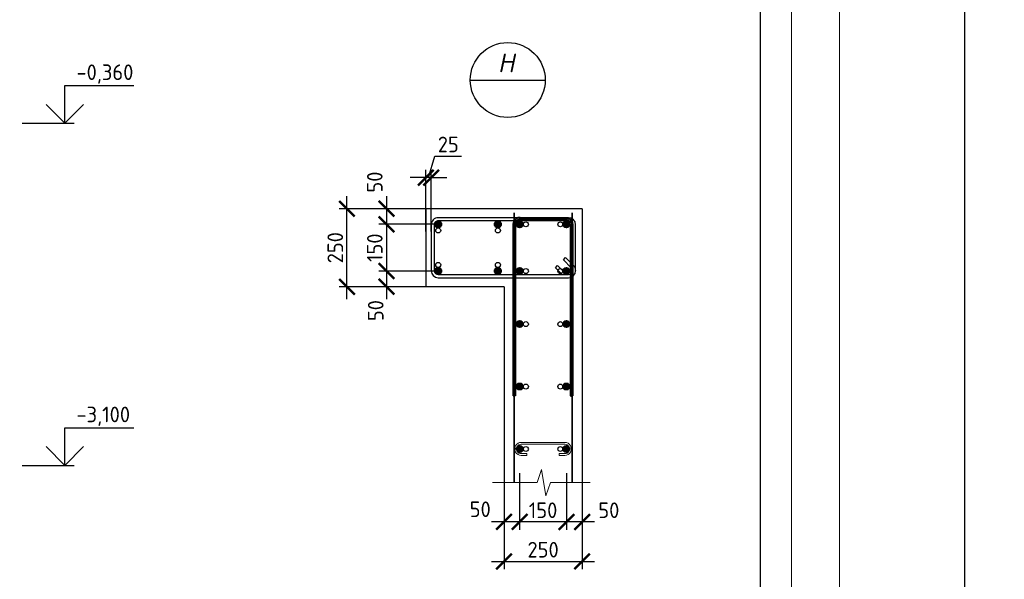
# Model space of a CAD drawing. Header units: millimetres. Extents: x 349531 to 1063351, y -131924 to 96186.
# Tile 77 of 230: x 505730 to 521486, y -48666 to -39705. Entities that reach past the tile are written whole.
import ezdxf
from ezdxf.enums import TextEntityAlignment as Align

# ---------------------------------------------------------------- set-up
doc = ezdxf.new("R2010")
doc.units = ezdxf.units.MM
for name, color, linetype, lineweight in [('0.35 ___', 243, 'Continuous', 35), ('0.4 ___', 121, 'Continuous', 40), ('Арм_хомуты', 133, 'Continuous', 18), ('Арм_шпильки', 143, 'Continuous', 18), ('Арматура', 152, 'Continuous', 40), ('Выноски', 20, 'Continuous', 20), ('РАЗМЕРЫ', 1, 'Continuous', 9), ('Текст', 7, 'Continuous', 25), ('ТОНКИЕ', 7, 'Continuous', 9)]:
    doc.layers.add(name, color=color, linetype=linetype, lineweight=lineweight)
doc.layers.add('ТОЛСТЫЕ_ОСНОВНЫЕ', color=6, linetype='Continuous')
doc.styles.add('GOST 2.304', font='CS_Gost2304.shx')
doc.styles.add('GOST-2.304_Type-B', font='GOST_Common.ttf')
doc.styles.add('Украинский', font='isocpeur.ttf', dxfattribs={"oblique": 12})
doc.dimstyles.new('СПДС', dxfattribs={"dimscale": 100, "dimtxt": 2.5, "dimasz": 2.5, "dimexe": 1.25, "dimexo": 0, "dimtad": 1, "dimdec": 0, "dimtxsty": 'GOST-2.304_Type-B', "dimblk": 'ARCHTICK', "dimcen": 2.5, "dimdle": 2, "dimadec": 0, "dimazin": 2, "dimtfac": 0.75, "dimtdec": 0, "dimtmove": 1, "dimatfit": 3, "dimfxl": 1, "dimtolj": 1, "dimarcsym": 1})

# ---------------------------------------------------------------- blocks, each defined once
blk = doc.blocks.new('*U1378')
at = {"layer": 'ТОЛСТЫЕ_ОСНОВНЫЕ', "color": 6}
blk.add_lwpolyline([(20, 5), (836, 5), (836, 589), (20, 589)], close=True, dxfattribs=at)
at = {"layer": 'ТОНКИЕ'}
blk.add_lwpolyline([(0, 0), (841, 0), (841, 594), (0, 594)], close=True, dxfattribs=at)
blk = doc.blocks.new('*U1397')
at = {"layer": 'ТОЛСТЫЕ_ОСНОВНЫЕ', "color": 6}
blk.add_lwpolyline([(20, 5), (1256, 5), (1256, 589), (20, 589)], close=True, dxfattribs=at)
at = {"layer": 'ТОНКИЕ'}
blk.add_lwpolyline([(0, 0), (1261, 0), (1261, 594), (0, 594)], close=True, dxfattribs=at)
blk = doc.blocks.new('*U683')
at = {"color": 0, "linetype": 'ByBlock', "lineweight": -2}
for p, q in [((-10, 160.6), (-10, 12.5)), ((-10, 159.6), (-10, 160.6)), ((0, 159.6), (0, 160.6)), ((432, 183.1), (12.5, 183.1)), ((432, 173.1), (12.5, 173.1)), ((47.8, 144), (22.3, 169.4)), ((32.8, 173.1), (54.9, 151.1)), ((444.5, 12.5), (444.5, 160.6)), ((454.5, 12.5), (454.5, 160.6)), ((22, 118.2), (-3.4, 143.7)), ((0, 140.3), (0, 12.5)), ((3.7, 150.8), (29.1, 125.3)), ((54.9, 151.1), (47.8, 144)), ((29.1, 125.3), (22, 118.2)), ((12.5, 0), (432, 0)), ((12.5, -10), (432, -10))]:
    blk.add_line(p, q, dxfattribs=at)
for centre, radius, start, end in [((12.5, 160.6), 22.5, 90, 180), ((12.5, 159.6), 22.5, 180, 225), ((12.5, 160.6), 12.5, 90, 180), ((12.5, 159.6), 12.5, 180, 225), ((13.5, 160.6), 12.5, 45, 90), ((432, 160.6), 22.5, 0, 90), ((432, 160.6), 12.5, 0, 90), ((12.5, 12.5), 22.5, 180, 270), ((12.5, 12.5), 12.5, 180, 270), ((432, 12.5), 12.5, 270, 0), ((432, 12.5), 22.5, 270, 0)]:
    blk.add_arc(centre, radius, start, end, dxfattribs=at)
at = {"style": 'GOST 2.304', "oblique": 15, "flags": 9}
for tag, p in [('ДИАМЕТР', (-52.8, -63)), ('ПОЗИЦИЯ', (-52.3, -58)), ('КЛАСС', (-53, -68.7)), ('ДЛИНА', (-52.5, -73.8)), ('МАССА', (-52.3, -78.3))]:
    blk.add_attdef(tag, p, '', height=2.5, dxfattribs=at)
blk = doc.blocks.new('*U684')
at = {"color": 0, "linetype": 'ByBlock', "lineweight": -2}
for p, q in [((-151.5, 25), (-151.5, 902.2)), ((-141.5, 902.2), (-151.5, 902.2)), ((-141.5, 25), (-141.5, 902.2)), ((141.5, 25), (141.5, 902.2)), ((141.5, 902.2), (151.5, 902.2)), ((151.5, 25), (151.5, 902.2)), ((-150.3, 15.9), (-151.5, 25)), ((-146.8, 7.5), (-150.3, 15.9)), ((-141.2, 0.3), (-146.8, 7.5)), ((-140.6, 18.5), (-141.5, 25)), ((-134, -5.3), (-141.2, 0.3)), ((-138.1, 12.5), (-140.6, 18.5)), ((-134.1, 7.3), (-138.1, 12.5)), ((-129, 3.3), (-134.1, 7.3)), ((-122.9, 0.9), (-129, 3.3)), ((-116.5, 0), (-122.9, 0.9)), ((-116.5, 0), (116.5, 0)), ((116.5, 0), (122.9, 0.9)), ((122.9, 0.9), (129, 3.3)), ((129, 3.3), (134.1, 7.3)), ((134, -5.3), (141.2, 0.3)), ((134.1, 7.3), (138.1, 12.5)), ((138.1, 12.5), (140.6, 18.5)), ((140.6, 18.5), (141.5, 25)), ((141.2, 0.3), (146.8, 7.5)), ((146.8, 7.5), (150.3, 15.9)), ((150.3, 15.9), (151.5, 25)), ((-125.5, -8.8), (-134, -5.3)), ((-116.5, -10), (-125.5, -8.8)), ((116.5, -10), (-116.5, -10)), ((116.5, -10), (125.5, -8.8)), ((125.5, -8.8), (134, -5.3))]:
    blk.add_line(p, q, dxfattribs=at)
at = {"style": 'GOST 2.304', "oblique": 15, "flags": 9}
for tag, p in [('ПОЗИЦИЯ', (851.8, -185)), ('ДИАМЕТР', (852.2, -189.3)), ('КЛАСС', (852.4, -193.8)), ('ДЛИНА', (852.9, -198.5)), ('МАССА', (853.2, -203.9))]:
    blk.add_attdef(tag, p, '', height=2.5, dxfattribs=at)
blk = doc.blocks.new('*U685')
for p, q in [((-8, 0), (-7, 7.2)), ((-7, 7.2), (-4.2, 14)), ((-4.2, 14), (0.2, 19.8)), ((0.2, 19.8), (6, 24.2)), ((6, 24.2), (12.8, 27)), ((12.8, 27), (20, 28)), ((44, 28), (20, 28)), ((20, 20), (44, 20)), ((44, 20), (44, 28)), ((182, 28), (206, 28)), ((182, 20), (182, 28)), ((206, 20), (182, 20)), ((213.2, 27), (206, 28)), ((220, 24.2), (213.2, 27)), ((225.8, 19.8), (220, 24.2)), ((230.2, 14), (225.8, 19.8)), ((233, 7.2), (230.2, 14)), ((234, 0), (233, 7.2)), ((233, -7.2), (234, 0)), ((-7, -7.2), (-8, 0)), ((-4.2, -14), (-7, -7.2)), ((0.2, -19.8), (-4.2, -14)), ((6, -24.2), (0.2, -19.8)), ((12.8, -27), (6, -24.2)), ((20, -28), (12.8, -27)), ((20, -28), (206, -28)), ((206, -28), (213.2, -27)), ((213.2, -27), (220, -24.2)), ((220, -24.2), (225.8, -19.8)), ((225.8, -19.8), (230.2, -14)), ((230.2, -14), (233, -7.2))]:
    blk.add_line(p, q)
at = {"color": 0, "linetype": 'ByBlock', "lineweight": -2}
for p, q in [((0, 0), (0.7, 5.2)), ((0.7, 5.2), (2.7, 10)), ((2.7, 10), (5.9, 14.1)), ((5.9, 14.1), (10, 17.3)), ((10, 17.3), (14.8, 19.3)), ((14.8, 19.3), (20, 20)), ((211.2, 19.3), (206, 20)), ((216, 17.3), (211.2, 19.3)), ((220.1, 14.1), (216, 17.3)), ((223.3, 10), (220.1, 14.1)), ((225.3, 5.2), (223.3, 10)), ((226, 0), (225.3, 5.2)), ((225.3, -5.2), (226, 0)), ((0.7, -5.2), (0, 0)), ((2.7, -10), (0.7, -5.2)), ((5.9, -14.1), (2.7, -10)), ((10, -17.3), (5.9, -14.1)), ((14.8, -19.3), (10, -17.3)), ((20, -20), (14.8, -19.3)), ((20, -20), (206, -20)), ((206, -20), (211.2, -19.3)), ((211.2, -19.3), (216, -17.3)), ((216, -17.3), (220.1, -14.1)), ((220.1, -14.1), (223.3, -10)), ((223.3, -10), (225.3, -5.2))]:
    blk.add_line(p, q, dxfattribs=at)
at = {"style": 'GOST 2.304', "oblique": 15, "flags": 9}
for tag, p in [('ДИАМЕТР', (117.8, -62.2)), ('ДЛИНА', (118.1, -72.5)), ('ПОЗИЦИЯ', (118, -56.6)), ('КЛАСС', (118, -67.8)), ('МАССА', (118.7, -78.2))]:
    blk.add_attdef(tag, p, '', height=2.5, dxfattribs=at)
blk = doc.blocks.new('_ArchTick')
at = {"color": 0, "linetype": 'ByBlock', "const_width": 0.15}
blk.add_lwpolyline([(-0.5, -0.5), (0.5, 0.5)], dxfattribs=at)
blk = doc.blocks.new('*D1469')
at = {"layer": 'DEFPOINTS', "color": 0, "transparency": 16777216}
for p in [(514480, -46966), (514730, -47117), (514480, -47747)]:
    blk.add_point(p, dxfattribs=at)
at = {"layer": 'РАЗМЕРЫ', "color": 0, "lineweight": -2, "transparency": 16777216}
for p, q in [((514480, -46966), (514480, -47872)), ((514730, -47117), (514730, -47872)), ((514930, -47747), (514280, -47747))]:
    blk.add_line(p, q, dxfattribs=at)
at = {"layer": 'РАЗМЕРЫ', "color": 0, "lineweight": -2, "transparency": 16777216, "xscale": 250, "yscale": 250, "zscale": 250, "rotation": 180}
blk.add_blockref('_ArchTick', (514480, -47747), dxfattribs=at)
at = {"layer": 'РАЗМЕРЫ', "color": 0, "lineweight": -2, "transparency": 16777216, "xscale": 250, "yscale": 250, "zscale": 250}
blk.add_blockref('_ArchTick', (514730, -47747), dxfattribs=at)
at = {"layer": 'РАЗМЕРЫ', "color": 0, "transparency": 16777216, "insert": (515157, -47560), "char_height": 250, "attachment_point": 5, "style": 'GOST-2.304_Type-B'}
blk.add_mtext('\\A1;50', dxfattribs=at)
blk = doc.blocks.new('*D1470')
at = {"layer": 'DEFPOINTS', "color": 0, "transparency": 16777216}
for p in [(513730, -46966), (514480, -46966), (513730, -47747)]:
    blk.add_point(p, dxfattribs=at)
at = {"layer": 'РАЗМЕРЫ', "color": 0, "lineweight": -2, "transparency": 16777216}
for p, q in [((513730, -46966), (513730, -47872)), ((514480, -46966), (514480, -47872)), ((514680, -47747), (513530, -47747))]:
    blk.add_line(p, q, dxfattribs=at)
at = {"layer": 'РАЗМЕРЫ', "color": 0, "lineweight": -2, "transparency": 16777216, "xscale": 250, "yscale": 250, "zscale": 250, "rotation": 180}
blk.add_blockref('_ArchTick', (513730, -47747), dxfattribs=at)
at = {"layer": 'РАЗМЕРЫ', "color": 0, "lineweight": -2, "transparency": 16777216, "xscale": 250, "yscale": 250, "zscale": 250}
blk.add_blockref('_ArchTick', (514480, -47747), dxfattribs=at)
at = {"layer": 'РАЗМЕРЫ', "color": 0, "transparency": 16777216, "insert": (514105, -47560), "char_height": 250, "attachment_point": 5, "style": 'GOST-2.304_Type-B'}
blk.add_mtext('\\A1;150', dxfattribs=at)
blk = doc.blocks.new('*D1471')
at = {"layer": 'DEFPOINTS', "color": 0, "transparency": 16777216}
for p in [(513730, -46966), (513480, -47117), (513480, -47747)]:
    blk.add_point(p, dxfattribs=at)
at = {"layer": 'РАЗМЕРЫ', "color": 0, "lineweight": -2, "transparency": 16777216}
for p, q in [((513730, -46966), (513730, -47872)), ((513480, -47117), (513480, -47872)), ((513930, -47747), (513280, -47747))]:
    blk.add_line(p, q, dxfattribs=at)
at = {"layer": 'РАЗМЕРЫ', "color": 0, "lineweight": -2, "transparency": 16777216, "xscale": 250, "yscale": 250, "zscale": 250, "rotation": 180}
blk.add_blockref('_ArchTick', (513480, -47747), dxfattribs=at)
at = {"layer": 'РАЗМЕРЫ', "color": 0, "lineweight": -2, "transparency": 16777216, "xscale": 250, "yscale": 250, "zscale": 250}
blk.add_blockref('_ArchTick', (513730, -47747), dxfattribs=at)
at = {"layer": 'РАЗМЕРЫ', "color": 0, "transparency": 16777216, "insert": (513099, -47544), "char_height": 250, "attachment_point": 5, "style": 'GOST-2.304_Type-B'}
blk.add_mtext('\\A1;50', dxfattribs=at)
blk = doc.blocks.new('*D1472')
at = {"layer": 'DEFPOINTS', "color": 0, "transparency": 16777216}
for p in [(513480, -47117), (514730, -47117), (514730, -48380)]:
    blk.add_point(p, dxfattribs=at)
at = {"layer": 'РАЗМЕРЫ', "color": 0, "lineweight": -2, "transparency": 16777216}
for p, q in [((513480, -47117), (513480, -48505)), ((514730, -47117), (514730, -48505)), ((513280, -48380), (514930, -48380))]:
    blk.add_line(p, q, dxfattribs=at)
at = {"layer": 'РАЗМЕРЫ', "color": 0, "lineweight": -2, "transparency": 16777216, "xscale": 250, "yscale": 250, "zscale": 250, "rotation": 180}
blk.add_blockref('_ArchTick', (513480, -48380), dxfattribs=at)
at = {"layer": 'РАЗМЕРЫ', "color": 0, "lineweight": -2, "transparency": 16777216, "xscale": 250, "yscale": 250, "zscale": 250}
blk.add_blockref('_ArchTick', (514730, -48380), dxfattribs=at)
at = {"layer": 'РАЗМЕРЫ', "color": 0, "transparency": 16777216, "insert": (514105, -48192), "char_height": 250, "attachment_point": 5, "style": 'GOST-2.304_Type-B'}
blk.add_mtext('\\A1;250', dxfattribs=at)
blk = doc.blocks.new('*D1473')
at = {"layer": 'DEFPOINTS', "color": 0, "transparency": 16777216}
for p in [(512230, -42731), (511599, -42981), (512381, -42981)]:
    blk.add_point(p, dxfattribs=at)
at = {"layer": 'РАЗМЕРЫ', "color": 0, "lineweight": -2, "transparency": 16777216}
for p, q in [((511599, -42531), (511599, -43181)), ((512230, -42731), (511474, -42731)), ((512381, -42981), (511474, -42981))]:
    blk.add_line(p, q, dxfattribs=at)
at = {"layer": 'РАЗМЕРЫ', "color": 0, "lineweight": -2, "transparency": 16777216, "xscale": 250, "yscale": 250, "zscale": 250}
for p, rotation in [((511599, -42731), 90), ((511599, -42981), 270)]:
    blk.add_blockref('_ArchTick', p, dxfattribs=dict(at, rotation=rotation))
at = {"layer": 'РАЗМЕРЫ', "color": 0, "transparency": 16777216, "insert": (511412, -42305), "char_height": 250, "attachment_point": 5, "rotation": 90, "style": 'GOST-2.304_Type-B'}
blk.add_mtext('\\A1;50', dxfattribs=at)
blk = doc.blocks.new('*D1474')
at = {"layer": 'DEFPOINTS', "color": 0, "transparency": 16777216}
for p in [(512381, -42981), (511599, -43731), (512381, -43731)]:
    blk.add_point(p, dxfattribs=at)
at = {"layer": 'РАЗМЕРЫ', "color": 0, "lineweight": -2, "transparency": 16777216}
for p, q in [((511599, -42781), (511599, -43931)), ((512381, -42981), (511474, -42981)), ((512381, -43731), (511474, -43731))]:
    blk.add_line(p, q, dxfattribs=at)
at = {"layer": 'РАЗМЕРЫ', "color": 0, "lineweight": -2, "transparency": 16777216, "xscale": 250, "yscale": 250, "zscale": 250}
for p, rotation in [((511599, -42981), 90), ((511599, -43731), 270)]:
    blk.add_blockref('_ArchTick', p, dxfattribs=dict(at, rotation=rotation))
at = {"layer": 'РАЗМЕРЫ', "color": 0, "transparency": 16777216, "insert": (511412, -43356), "char_height": 250, "attachment_point": 5, "rotation": 90, "style": 'GOST-2.304_Type-B'}
blk.add_mtext('\\A1;150', dxfattribs=at)
blk = doc.blocks.new('*D1475')
at = {"layer": 'DEFPOINTS', "color": 0, "transparency": 16777216}
for p in [(512381, -43731), (511599, -43981), (512230, -43981)]:
    blk.add_point(p, dxfattribs=at)
at = {"layer": 'РАЗМЕРЫ', "color": 0, "lineweight": -2, "transparency": 16777216}
for p, q in [((511599, -43531), (511599, -44181)), ((512381, -43731), (511474, -43731)), ((512230, -43981), (511474, -43981))]:
    blk.add_line(p, q, dxfattribs=at)
at = {"layer": 'РАЗМЕРЫ', "color": 0, "lineweight": -2, "transparency": 16777216, "xscale": 250, "yscale": 250, "zscale": 250}
for p, rotation in [((511599, -43731), 90), ((511599, -43981), 270)]:
    blk.add_blockref('_ArchTick', p, dxfattribs=dict(at, rotation=rotation))
at = {"layer": 'РАЗМЕРЫ', "color": 0, "transparency": 16777216, "insert": (511427, -44363), "char_height": 250, "attachment_point": 5, "rotation": 90, "style": 'GOST-2.304_Type-B'}
blk.add_mtext('\\A1;50', dxfattribs=at)
blk = doc.blocks.new('*D1476')
at = {"layer": 'DEFPOINTS', "color": 0, "transparency": 16777216}
for p in [(510967, -42731), (512230, -42731), (512230, -43981)]:
    blk.add_point(p, dxfattribs=at)
at = {"layer": 'РАЗМЕРЫ', "color": 0, "lineweight": -2, "transparency": 16777216}
for p, q in [((510967, -44181), (510967, -42531)), ((512230, -42731), (510842, -42731)), ((512230, -43981), (510842, -43981))]:
    blk.add_line(p, q, dxfattribs=at)
at = {"layer": 'РАЗМЕРЫ', "color": 0, "lineweight": -2, "transparency": 16777216, "xscale": 250, "yscale": 250, "zscale": 250}
for p, rotation in [((510967, -42731), 90), ((510967, -43981), 270)]:
    blk.add_blockref('_ArchTick', p, dxfattribs=dict(at, rotation=rotation))
at = {"layer": 'РАЗМЕРЫ', "color": 0, "transparency": 16777216, "insert": (510780, -43356), "char_height": 250, "attachment_point": 5, "rotation": 90, "style": 'GOST-2.304_Type-B'}
blk.add_mtext('\\A1;250', dxfattribs=at)
blk = doc.blocks.new('*D1477')
at = {"layer": 'DEFPOINTS', "color": 0, "transparency": 16777216}
for p in [(512230, -42234), (512230, -43098, 3600), (512315, -43098, 1800)]:
    blk.add_point(p, dxfattribs=at)
at = {"layer": 'РАЗМЕРЫ', "color": 0, "lineweight": -2, "transparency": 16777216}
for p, q in [((512272, -42234), (512375, -41891)), ((512375, -41891), (512800, -41891)), ((512230, -43098), (512230, -42109)), ((512315, -43098), (512315, -42109)), ((512230, -42234), (511980, -42234)), ((512315, -42234), (512230, -42234)), ((512315, -42234), (512230, -42234)), ((512315, -42234), (512565, -42234))]:
    blk.add_line(p, q, dxfattribs=at)
at = {"layer": 'РАЗМЕРЫ', "color": 0, "lineweight": -2, "transparency": 16777216, "xscale": 250, "yscale": 250, "zscale": 250}
blk.add_blockref('_ArchTick', (512230, -42234), dxfattribs=at)
at = {"layer": 'РАЗМЕРЫ', "color": 0, "lineweight": -2, "transparency": 16777216, "xscale": 250, "yscale": 250, "zscale": 250, "rotation": 180}
blk.add_blockref('_ArchTick', (512315, -42234), dxfattribs=at)
at = {"layer": 'РАЗМЕРЫ', "color": 0, "transparency": 16777216, "insert": (512588, -41703), "char_height": 250, "attachment_point": 5, "style": 'GOST-2.304_Type-B'}
blk.add_mtext('\\A1;25', dxfattribs=at)

msp = doc.modelspace()

# ---------------------------------------------------------------- hatches: boundary and pattern name
at = {"layer": 'Арматура'}
h = msp.add_hatch(color=256, dxfattribs=at)
h.dxf.hatch_style = 1
h.paths.add_polyline_path([(512376.3, -42980.7, 1), (512476.3, -42980.7, 1)])
h = msp.add_hatch(color=256, dxfattribs=at)
h.dxf.hatch_style = 1
h.paths.add_polyline_path([(513330.4, -42980.7, 1), (513430.4, -42980.7, 1)])
h = msp.add_hatch(color=256, dxfattribs=at)
h.dxf.hatch_style = 1
h.paths.add_polyline_path([(513681.6, -42980.7, 1), (513781.6, -42980.7, 1)])
h = msp.add_hatch(color=256, dxfattribs=at)
h.dxf.hatch_style = 1
h.paths.add_polyline_path([(514529, -42980.7, -1), (514429, -42980.7, -1)])
h = msp.add_hatch(color=256, dxfattribs=at)
h.dxf.hatch_style = 1
h.paths.add_polyline_path([(512376.3, -43729.2, 1), (512476.3, -43729.2, 1)])
h = msp.add_hatch(color=256, dxfattribs=at)
h.dxf.hatch_style = 1
h.paths.add_polyline_path([(513330.4, -43729.2, 1), (513430.4, -43729.2, 1)])
h = msp.add_hatch(color=256, dxfattribs=at)
h.dxf.hatch_style = 1
h.paths.add_polyline_path([(513681.6, -43728.9, 1), (513781.6, -43728.9, 1)])
h = msp.add_hatch(color=256, dxfattribs=at)
h.dxf.hatch_style = 1
h.paths.add_polyline_path([(514529, -43728.9, -1), (514429, -43728.9, -1)])
h = msp.add_hatch(color=256, dxfattribs=at)
h.dxf.hatch_style = 1
h.paths.add_polyline_path([(513681.6, -44578.9, 1), (513781.6, -44578.9, 1)])
h = msp.add_hatch(color=256, dxfattribs=at)
h.dxf.hatch_style = 1
h.paths.add_polyline_path([(514529, -44578.9, -1), (514429, -44578.9, -1)])
h = msp.add_hatch(color=256, dxfattribs=at)
h.dxf.hatch_style = 1
h.paths.add_polyline_path([(513681.6, -45578.9, 1), (513781.6, -45578.9, 1)])
h = msp.add_hatch(color=256, dxfattribs=at)
h.dxf.hatch_style = 1
h.paths.add_polyline_path([(514529, -45578.9, -1), (514429, -45578.9, -1)])
h = msp.add_hatch(color=256, dxfattribs=at)
h.dxf.hatch_style = 1
h.paths.add_polyline_path([(513681.6, -46578.9, 1), (513781.6, -46578.9, 1)])
h = msp.add_hatch(color=256, dxfattribs=at)
h.dxf.hatch_style = 1
h.paths.add_polyline_path([(514529, -46578.9, -1), (514429, -46578.9, -1)])

# ---------------------------------------------------------------- linework, layer by layer
for points in [[(506452.1, -40761.1), (507557.3, -40761.1)], [(506452.1, -41361.1), (506452.1, -40761.1)], [(506752.1, -41061.1), (506452.1, -41361.1), (506152.1, -41061.1)], [(505767.5, -41361.1), (506602.1, -41361.1)], [(506452.1, -46241.1), (507557.3, -46241.1)], [(506452.1, -46841.1), (506452.1, -46241.1)], [(506752.1, -46541.1), (506452.1, -46841.1), (506152.1, -46541.1)], [(505767.5, -46841.1), (506602.1, -46841.1)]]:
    msp.add_lwpolyline(points)
at = {"layer": '0.35 ___', "ltscale": 100}
for p, q in [((513642.7, -47116.6, 3600), (513642.7, -42797.5, 3600)), ((514572.1, -47116.6, 3600), (514572.1, -42797.5, 3600))]:
    msp.add_line(p, q, dxfattribs=at)
at = {"layer": '0.4 ___', "lineweight": 25, "ltscale": 0.1}
for p, q in [((514730.2, -42731.4, 3600), (512230.2, -42731.4, 3600)), ((512230.2, -42731.4, 3600), (512230.2, -43981.4, 3600)), ((514730.2, -42731.4, 3600), (514730.2, -47116.6, 3600)), ((513480.2, -43981.4, 3600), (512230.2, -43981.4, 3600)), ((513480.2, -43981.4, 3600), (513480.2, -47116.6, 3600))]:
    msp.add_line(p, q, dxfattribs=at)
at = {"layer": 'Арматура'}
for centre in [(512426.3, -42980.7, 1800), (513380.4, -42980.7, 1800), (513731.6, -42980.7, 1800), (514479, -42980.7, 1800), (512426.3, -43729.2, 1800), (513380.4, -43729.2, 1800), (513731.6, -43728.9), (514479, -43728.9), (513731.6, -44578.9), (514479, -44578.9), (513731.6, -45578.9), (514479, -45578.9), (513731.6, -46578.9), (514479, -46578.9)]:
    msp.add_circle(centre, 50, dxfattribs=at)
at = {"layer": 'Выноски', "lineweight": 30}
msp.add_line((512940, -40671.3), (514140, -40671.3), dxfattribs=at)
msp.add_circle((513540, -40671.3), 600, dxfattribs=at)
at = {"layer": 'РАЗМЕРЫ'}
msp.add_lwpolyline([(514859.1, -47116.6), (514221.6, -47116.6), (514151.3, -47327.5), (514081, -46905.6), (514010.7, -47116.6), (513296.6, -47116.6)], dxfattribs=at)
at = {"layer": 'РАЗМЕРЫ', "color": 252, "linetype": 'Continuous', "lineweight": 30, "true_color": 0x939598}
for centre in [(513829.5, -42981.4, 1800), (514381.2, -42981.4, 1800), (512426.5, -43079.6, 1800), (513382, -43079.6, 1800), (512426.5, -43631.4, 1800), (513382, -43631.4, 1800), (513829.5, -43729.6), (514381.2, -43729.6), (513829.5, -44579.6), (514381.2, -44579.6), (513829.5, -45579.6), (514381.2, -45579.6), (513829.5, -46579.6), (514381.2, -46579.6)]:
    msp.add_circle(centre, 40, dxfattribs=at)

# ---------------------------------------------------------------- block references
at = {"xscale": 100, "yscale": 100, "zscale": 100}
for name, p in [('*U1378', (433982.1, -77177.1, 3100)), ('*U1397', (518847.3, -77177.1, 3100))]:
    msp.add_blockref(name, p, dxfattribs=at)
at = {"lineweight": 30, "xscale": 4.97475, "yscale": 4.97475, "zscale": 4.97475, "rotation": 180}
msp.add_blockref('*U683', (514575.5, -42925.5, 1800), dxfattribs=at)
at = {"layer": 'Арм_хомуты', "lineweight": 40, "xscale": 3.125, "yscale": 3.125, "zscale": 3.125, "rotation": 180}
msp.add_blockref('*U684', (514100.6, -42906.8), dxfattribs=at)
at = {"layer": 'Арм_шпильки', "color": 3, "xscale": 3.75, "yscale": 3.75, "zscale": 3.75, "rotation": 179.9999999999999}
msp.add_blockref('*U685', (514529, -46578.9), dxfattribs=at)

# ---------------------------------------------------------------- texts
at = {"style": 'GOST-2.304_Type-B'}
for s, p in [('-0,360', (506638, -40671.1)), ('-3,100', (506638, -46151.1))]:
    msp.add_text(s, height=250, dxfattribs=at).set_placement(p)
at = {"layer": 'Текст', "style": 'Украинский', "oblique": 12}
msp.add_text('Н', height=300, dxfattribs=at).set_placement((513515, -40396.3), align=Align.MIDDLE)

# ---------------------------------------------------------------- dimensions: what is measured, and where the dimension line sits
at = {"layer": 'РАЗМЕРЫ', "color": 1}
dim = msp.add_linear_dim(base=(512230.2, -42234.4), p1=(512314.6, -43098.4, 1800), p2=(512230.2, -43098.4, 3600), text='25', dimstyle='СПДС', dxfattribs=at)
dim.commit()
dim.dimension.update_dxf_attribs({"geometry": '*D1477', "text_midpoint": (512438, -41703.1)})
at = {"layer": 'РАЗМЕРЫ'}
for base, p1, p2, picture, middle in [((511599.5, -42981.4, 1800), (512230.2, -42731.4, 1800), (512380.5, -42981.4, 1800), '*D1473', (511599.5, -42304.8, 1800)), ((511599.5, -43981.4, 1800), (512380.5, -43731.4, 1800), (512230.2, -43981.4, 1800), '*D1475', (511615, -44362.6, 1800))]:
    dim = msp.add_linear_dim(base=base, p1=p1, p2=p2, angle=90, dimstyle='СПДС', override={"dimlfac": 0.2, "dimtofl": 0}, dxfattribs=at)
    dim.commit()
    dim.dimension.update_dxf_attribs({"geometry": picture, "text_midpoint": middle, "dimtype": 160})
for base, p1, p2, picture, middle in [((510967.1, -42731.4, 1800), (512230.2, -43981.4, 1800), (512230.2, -42731.4, 1800), '*D1476', (510779.6, -43356.4, 1800)), ((511599.5, -43731.4, 1800), (512380.5, -42981.4, 1800), (512380.5, -43731.4, 1800), '*D1474', (511412, -43356.4, 1800))]:
    dim = msp.add_linear_dim(base=base, p1=p1, p2=p2, angle=90, dimstyle='СПДС', override={"dimlfac": 0.2, "dimtofl": 0}, dxfattribs=at)
    dim.commit()
    dim.dimension.update_dxf_attribs({"geometry": picture, "text_midpoint": middle})
for base, p1, p2, picture, middle in [((513480.2, -47747.3), (513730.2, -46966.3), (513480.2, -47116.6), '*D1471', (513099, -47731.8)), ((514480.2, -47747.3), (514730.2, -47116.6), (514480.2, -46966.3), '*D1469', (515156.8, -47747.3))]:
    dim = msp.add_linear_dim(base=base, p1=p1, p2=p2, dimstyle='СПДС', override={"dimlfac": 0.2, "dimtofl": 0}, dxfattribs=at)
    dim.commit()
    dim.dimension.update_dxf_attribs({"geometry": picture, "text_midpoint": middle, "dimtype": 160})
for base, p1, p2, picture, middle in [((513730.2, -47747.3), (514480.2, -46966.3), (513730.2, -46966.3), '*D1470', (514105.2, -47559.8)), ((514730.2, -48379.6), (513480.2, -47116.6), (514730.2, -47116.6), '*D1472', (514105.2, -48192.1))]:
    dim = msp.add_linear_dim(base=base, p1=p1, p2=p2, dimstyle='СПДС', override={"dimlfac": 0.2, "dimtofl": 0}, dxfattribs=at)
    dim.commit()
    dim.dimension.update_dxf_attribs({"geometry": picture, "text_midpoint": middle})

doc.saveas('drawing.dxf')
